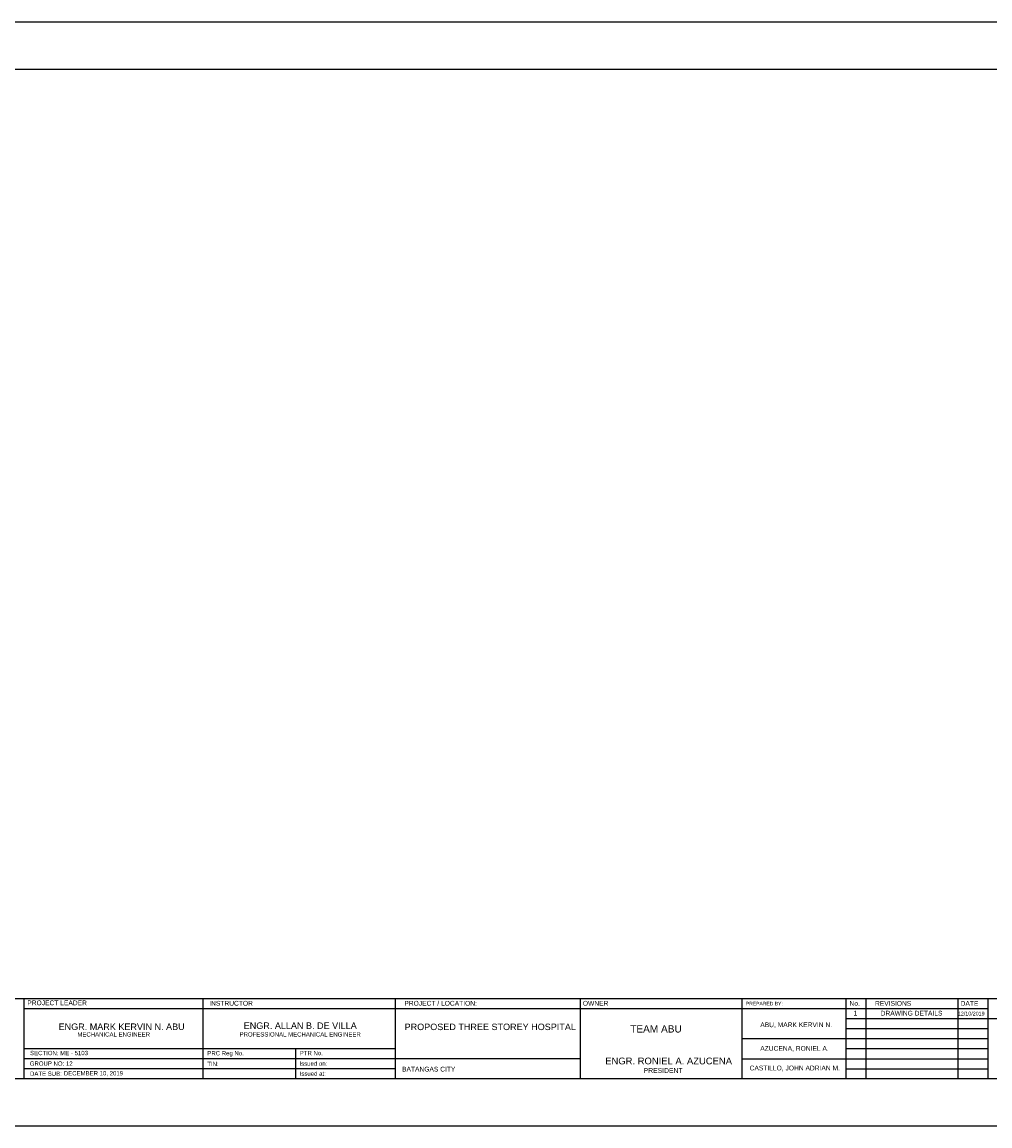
# Model space of a CAD drawing. Header units: millimetres. Extents: x 0 to 531, y -4 to 262.
# Tile 15 of 35: x 155 to 217, y 192 to 262. Entities that reach past the tile are written whole.
import ezdxf

# ---------------------------------------------------------------- set-up
doc = ezdxf.new("R2010")
doc.units = ezdxf.units.MM
for name, color, linetype in [('.1', 1, 'Continuous'), ('SHEET', 3, 'Continuous'), ('text', 7, 'Continuous')]:
    doc.layers.add(name, color=color, linetype=linetype)
doc.layers.add('WALL', color=4, linetype='Continuous', lineweight=30)
doc.styles.add('arial', font='arial.ttf')

msp = doc.modelspace()

# ---------------------------------------------------------------- linework, layer by layer
at = {"layer": '.1', "color": 0}
for p, q in [((232.666, 262.432), (133.39, 262.432)), ((133.39, 192.036), (232.666, 192.036))]:
    msp.add_line(p, q, dxfattribs=at)
at = {"layer": '.1', "linetype": 'Continuous', "ltscale": 0.5}
msp.add_line((166.662, 200.165), (166.662, 195.044), dxfattribs=at)
at = {"layer": 'SHEET', "color": 1}
for p, q in [((139.407, 200.165), (229.657, 200.165)), ((155.253, 200.166), (155.253, 195.044)), ((155.253, 200.165), (155.253, 195.044)), ((166.662, 200.166), (166.662, 195.044)), ((166.662, 200.165), (166.662, 195.044)), ((178.953, 195.044), (178.953, 200.165)), ((190.729, 200.165), (190.729, 195.044)), ((201.032, 200.165), (201.032, 195.044)), ((207.661, 200.165), (207.661, 195.044)), ((208.941, 200.165), (208.941, 195.044)), ((214.806, 200.165), (214.806, 195.044)), ((216.726, 200.165), (216.726, 195.044)), ((155.253, 199.525), (211.824, 199.525)), ((210.065, 199.525), (216.726, 199.525)), ((207.661, 198.885), (218.421, 198.885)), ((215.06, 198.885), (229.657, 198.885)), ((207.661, 198.245), (216.726, 198.245)), ((201.032, 197.605), (211.824, 197.605)), ((210.065, 197.605), (216.726, 197.605)), ((155.253, 196.975), (178.953, 196.975)), ((172.586, 196.975), (172.586, 195.044)), ((207.661, 196.965), (216.726, 196.965)), ((155.253, 196.331), (190.729, 196.331)), ((201.032, 196.325), (211.824, 196.325)), ((210.065, 196.325), (216.726, 196.325)), ((155.253, 195.688), (165.587, 195.688)), ((155.253, 195.688), (178.953, 195.688)), ((166.662, 195.688), (176.996, 195.688)), ((207.661, 195.685), (216.726, 195.685))]:
    msp.add_line(p, q, dxfattribs=at)
at = {"layer": 'WALL', "color": 1, "linetype": 'Continuous', "const_width": 0.0853}
msp.add_lwpolyline([(139.407, 195.044), (229.657, 195.044), (229.657, 259.423), (139.407, 259.423)], close=True, dxfattribs=at)

# ---------------------------------------------------------------- texts
at = {"layer": 'text', "style": 'arial'}
for s, height, p in [('PROJECT LEADER', 0.30409, (155.476, 199.733)), ('INSTRUCTOR', 0.304, (167.075, 199.706)), ('PROJECT / LOCATION:', 0.30402, (179.518, 199.706)), ('PROJECT / LOCATION:', 0.30402, (179.518, 199.706)), ('PROJECT / LOCATION:', 0.30402, (179.518, 199.706)), ('OWNER', 0.304, (190.898, 199.706)), ('PREPARED BY: ', 0.22802, (201.29, 199.723)), ('No.', 0.304, (207.899, 199.698)), ('REVISIONS', 0.304, (209.524, 199.698)), ('DATE', 0.304, (214.985, 199.698)), ('1', 0.304, (208.161, 199.078)), ('DRAWING DETAILS', 0.30402, (209.884, 199.074)), ('12/10/2019', 0.2432, (214.811, 199.078)), ('ENGR. MARK KERVIN N. ABU', 0.41257, (157.471, 198.156)), ('ENGR. ALLAN B. DE VILLA', 0.41257, (169.274, 198.223)), ('PROPOSED THREE STOREY HOSPITAL', 0.41257, (179.533, 198.147)), ('ABU, MARK KERVIN N.', 0.30402, (202.21, 198.335)), ('MECHANICAL ENGINEER', 0.27505, (158.667, 197.735)), ('PROFESSIONAL MECHANICAL ENGINEER', 0.27505, (169.009, 197.735)), ('TEAM ABU', 0.4598, (193.919, 197.993)), ('AZUCENA, RONIEL A.', 0.30402, (202.21, 196.83)), ('SECTION: ME - 5103', 0.27505, (155.651, 196.548)), ('PRC Reg No.', 0.27505, (166.954, 196.534)), ('PTR No.', 0.275, (172.848, 196.548)), ('GROUP NO: 12', 0.27505, (155.632, 195.874)), ('TIN:', 0.275, (166.954, 195.852)), ('Issued on:', 0.275, (172.83, 195.874)), ('BATANGAS CITY', 0.30402, (179.37, 195.506)), ('ENGR. RONIEL A. AZUCENA', 0.43038, (192.323, 195.964)), ('PRESIDENT', 0.3099, (194.776, 195.419)), ('CASTILLO, JOHN ADRIAN M.', 0.30402, (201.53, 195.577)), ('DATE SUB:', 0.275, (155.648, 195.231)), ('DECEMBER 10, 2019', 0.27505, (157.804, 195.258)), ('Issued at:', 0.275, (172.845, 195.231))]:
    msp.add_text(s, height=height, dxfattribs=at).set_placement(p)

doc.saveas('drawing.dxf')
